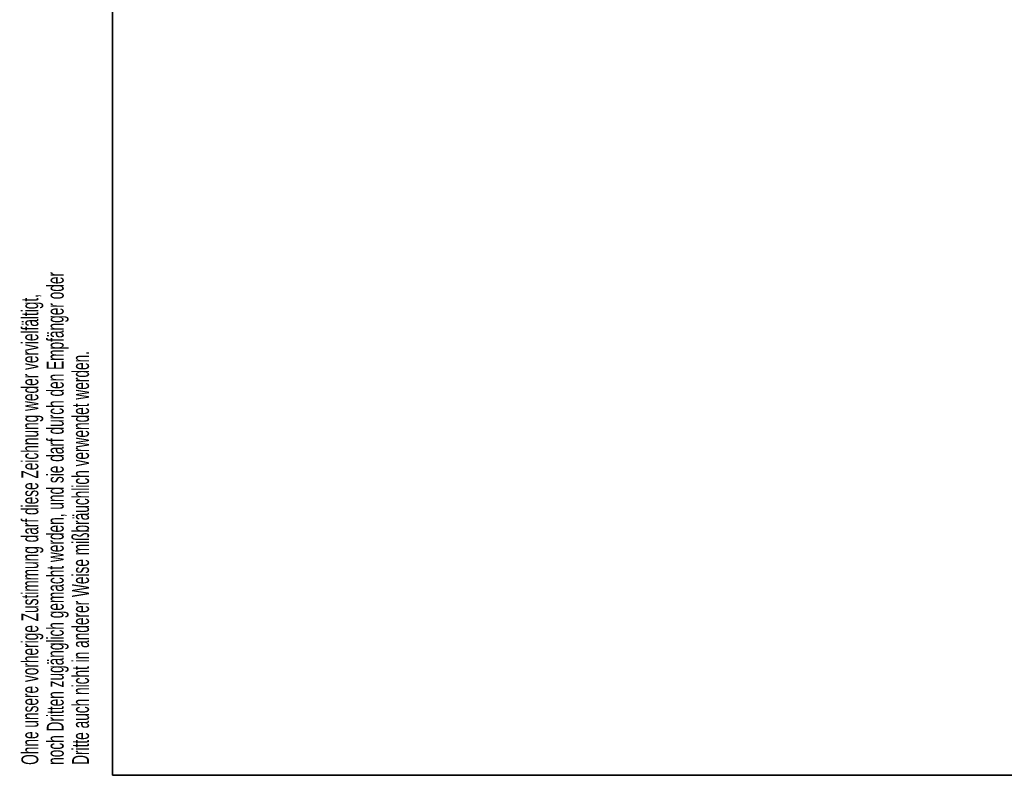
# Model space of a CAD drawing. Header units: millimetres. Extents: x 5 to 414, y 6 to 290.
# Tile 1 of 45: x 9 to 126, y 6 to 95. Entities that reach past the tile are written whole.
import ezdxf

# ---------------------------------------------------------------- set-up
doc = ezdxf.new("R2010")
doc.units = ezdxf.units.MM
doc.layers.add('SLD-0', color=7, linetype='Continuous')
doc.styles.add('SLDTEXTSTYLE0', font='TXT', dxfattribs={"width": 0.605})

msp = doc.modelspace()

# ---------------------------------------------------------------- linework, layer by layer
at = {"layer": 'SLD-0', "lineweight": 35}
for p, q in [((20, 288.5), (20, 6)), ((20, 6), (414, 6))]:
    msp.add_line(p, q, dxfattribs=at)

# ---------------------------------------------------------------- texts
at = {"layer": 'SLD-0', "char_height": 2, "attachment_point": 1, "rotation": 90, "style": 'SLDTEXTSTYLE0'}
for s, insert in [('noch Dritten zugänglich gemacht werden, und sie darf durch den Empfänger oder', (12.2299, 7.2381)), ('Ohne unsere vorherige Zustimmung darf diese Zeichnung weder vervielfältigt,', (9.2299, 7.2381)), ('Dritte auch nicht in anderer Weise mißbräuchlich verwendet werden.', (15.2299, 7.2381))]:
    msp.add_mtext(s, dxfattribs=dict(at, insert=insert))

doc.saveas('drawing.dxf')
